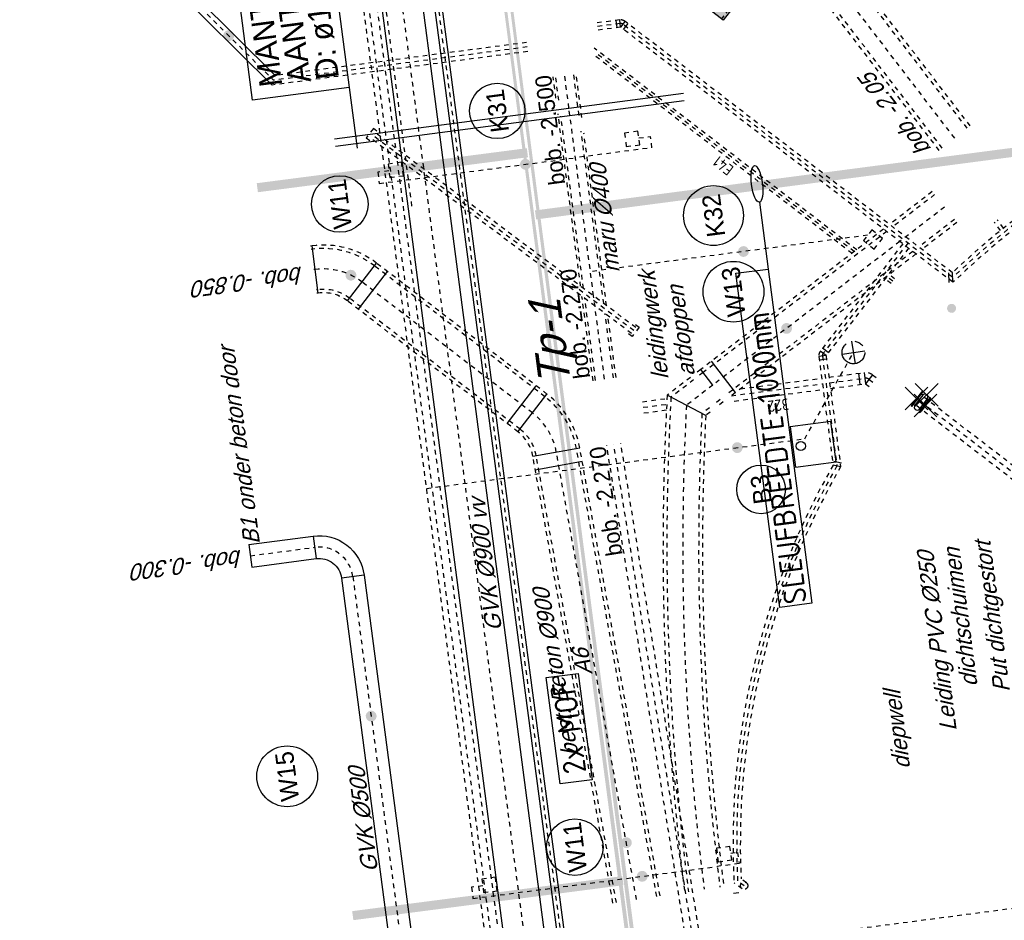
# Model space of a CAD drawing. Header units: metres. Extents: x 118052 to 118564, y 454784 to 455719.
# Tile 148 of 160: x 118492 to 118513, y 455313 to 455333. Entities that reach past the tile are written whole.
import ezdxf
from ezdxf.enums import TextEntityAlignment as Align

# ---------------------------------------------------------------- set-up
doc = ezdxf.new("R2010")
doc.units = ezdxf.units.M
doc.header["$LTSCALE"] = 0.5
doc.header["$PDMODE"] = 3
doc.header["$PDSIZE"] = 0.25
for name, pattern in [('DASHED', [19.05, 12.7, -6.35]), ('Tauw_HIDDEN2', [5.6, 4, -1.6]), ('Tauw_L_Center1', [13, 8, -1.67, 1.66, -1.67]), ('Tauw_L_Center2', [6.499, 4, -0.833, 0.833, -0.833]), ('Tauw_Stramien', [13, 8, -1.67, 1.66, -1.67])]:
    doc.linetypes.add(name, pattern=pattern)
for name, color, linetype in [('EL6312--', 6, 'Continuous'), ('EL_N_A_EB00----REVISIE~-_-----', 1, 'Continuous'), ('GRAAFWERKZAAMHEDEN', 6, 'Continuous'), ('KABELLOOP', 6, 'Continuous'), ('Koningsstal VIEUWPORT', 254, 'Continuous'), ('MOF', 6, 'Continuous'), ('ZU_B_-_AB00----ONDERDEEL__18_^200~-_-----', 1, 'Continuous'), ('ZU_B_-_AL999---LR_bet400-55_gw__18_^200~-_-----', 1, 'Continuous'), ('ZU_B_-_AL999---LW_bet700-85_gw__18_^200~N_-----', 1, 'Continuous'), ('ZU_B_-_AL999---LW_bet700-85_gw__20_^200~M_-----', 1, 'Continuous'), ('ZU_B_-_AL999---LW_bet900-75_pl__18_^200~-_-----', 1, 'Continuous'), ('ZU_B_-_AL999---LW_bet900-75_pl__18_^200~N_-----', 1, 'Continuous'), ('ZU_B_-_AL999---LW_bet900-75_pl__20_^200~M_-----', 1, 'Continuous'), ('ZU_B_-_EL999---LL_pvc160_zbr00~H_-----', 1, 'Tauw_L_Center2'), ('ZU_B_-_EL999---LL_pvc160_zbr00~W_-----', 8, 'Tauw_HIDDEN2'), ('ZU_B_-_EL999---LR_bet400-55_gw~H_-----', 1, 'Tauw_L_Center2'), ('ZU_B_-_EL999---LR_bet400-55_gw~W_-----', 8, 'Tauw_HIDDEN2'), ('ZU_B_-_EL999---LR_pvc200_vbr11~H_-----', 1, 'Tauw_L_Center2'), ('ZU_B_-_EL999---LR_pvc200_vbr11~W_-----', 8, 'Tauw_HIDDEN2'), ('ZU_B_-_EL999---LR_pvc250_sdr00~H_-----', 1, 'Tauw_L_Center2'), ('ZU_B_-_EL999---LR_pvc250_vbr11~H_-----', 1, 'Tauw_L_Center2'), ('ZU_B_-_EL999---LR_pvc250_vbr11~W_-----', 8, 'Tauw_HIDDEN2'), ('ZU_B_-_EL999---LR_pvc315_vbr11~H_-----', 1, 'Tauw_L_Center2'), ('ZU_B_-_EL999---LR_pvc315_vbr11~W_-----', 8, 'Tauw_HIDDEN2'), ('ZU_B_-_EL999---LS_pvc250_zbr00~H_-----', 1, 'Tauw_L_Center2'), ('ZU_B_-_EL999---LS_pvc250_zbr00~W_-----', 8, 'Tauw_HIDDEN2'), ('ZU_B_-_EL999---LW_bet700-85_gw~H_-----', 1, 'Tauw_L_Center1'), ('ZU_B_-_EL999---LW_bet700-85_gw~W_-----', 8, 'Tauw_HIDDEN2'), ('ZU_B_-_EL999---LW_bet900-75_pl~H_-----', 1, 'Tauw_L_Center1'), ('ZU_B_-_EL999---LW_bet900-75_pl~W_-----', 8, 'Tauw_HIDDEN2'), ('ZU_B_-_EL999---LW_pvc125_pbr00~H_-----', 1, 'Tauw_L_Center2'), ('ZU_B_-_EL999---LW_pvc125_pbr00~W_-----', 15, 'Tauw_HIDDEN2'), ('ZU_B_-_EL999---LW_pvc160_vbr11~H_-----', 1, 'Tauw_L_Center2'), ('ZU_B_-_EL999---LW_pvc160_vbr11~W_-----', 8, 'Tauw_HIDDEN2'), ('ZU_B_-_EL999---SYM_HYDRANT~-_001--', 1, 'Tauw_L_Center2'), ('ZU_B_-_ML999---LW_bet700-85_gw__20_^200~M_-----', 1, 'Continuous'), ('ZU_B_-_ML999---LW_bet900-75_pl__20_^200~M_-----', 1, 'Continuous'), ('ZU_B_-_TB00----tekst__35_^200~-_-----', 1, 'Continuous'), ('ZU_B_A_EL999---L__GY-AFSLUITER-250_pn10~W_-----', 9, 'Continuous'), ('ZU_B_L_AB00----ONDERDEEL__18_^200~-_-----', 1, 'Continuous'), ('ZU_N_-_AB00----diepwell__18_^200~-_-----', 7, 'Continuous'), ('ZU_N_-_AL999---LB_PE-90_sdr00__20_^200~M_-----', 7, 'Continuous'), ('ZU_N_-_AL999---LK_pvc125_sdr34__20_^200~M_-----', 7, 'Continuous'), ('ZU_N_-_AL999---LR_pvc250_vbr11__18_^200~-_-----', 7, 'Continuous'), ('ZU_N_-_AL999---LW_gvk500_sdr00__18_^200~-_-----', 7, 'Continuous'), ('ZU_N_-_AL999---LW_gvk500_sdr00__18_^200~N_-----', 7, 'Continuous'), ('ZU_N_-_AL999---LW_gvk500_vgr05__20_^200~M_-----', 7, 'Continuous'), ('ZU_N_-_AL999---LW_gvk900_vgr05__18_^200~-_-----', 7, 'Continuous'), ('ZU_N_-_EL999---LB_PE-110_sdr00~H_-----', 2, 'Tauw_L_Center2'), ('ZU_N_-_EL999---LB_PE-90_sdr00~H_-----', 2, 'Tauw_L_Center2'), ('ZU_N_-_EL999---LB_pvc160_zgr00~H_-----', 2, 'Tauw_L_Center2'), ('ZU_N_-_EL999---LB_pvc160_zgr00~W_-----', 8, 'Continuous'), ('ZU_N_-_EL999---LK_pvc125_sdr34~H_-----', 2, 'Tauw_L_Center2'), ('ZU_N_-_EL999---LL_pvc160_zbr00~H_-----', 2, 'Tauw_L_Center2'), ('ZU_N_-_EL999---LP_PE-75_sdr00~H_-----', 2, 'Tauw_L_Center2'), ('ZU_N_-_EL999---LR_PE-110_sdr00~H_-----', 2, 'Tauw_L_Center2'), ('ZU_N_-_EL999---LR_pvc200_vgr11~H_-----', 2, 'Tauw_L_Center2'), ('ZU_N_-_EL999---LR_pvc200_vgr11~W_-----', 8, 'Continuous'), ('ZU_N_-_EL999---LW_gvk500_vgr05~H_-----', 2, 'Tauw_L_Center2'), ('ZU_N_-_EL999---LW_gvk500_vgr05~W_-----', 2, 'Continuous'), ('ZU_N_-_EL999---LW_gvk900_vgr05~H_-----', 2, 'Tauw_L_Center1'), ('ZU_N_-_EL999---LW_gvk900_vgr05~W_-----', 2, 'Continuous'), ('ZU_N_-_EL999---SYM_STRAATKOLK~-_----c', 7, 'Tauw_L_Center2'), ('ZU_N_-_ML999---LB_PE-90_sdr00__20_^200~M_-----', 7, 'Continuous'), ('ZU_N_-_ML999---LK_pvc125_sdr34__20_^200~M_-----', 7, 'Continuous'), ('ZU_N_-_ML999---LR_pvc200_sdr34__20_^200~M_-----', 7, 'Continuous'), ('ZU_N_-_ML999---LW_gvk500_vgr05__20_^200~M_-----', 7, 'Continuous'), ('ZU_N_-_TB00----tekst__18_^200~-_-----', 7, 'Continuous'), ('ZU_N_A_EB00----diepwell~-_-----', 7, 'Continuous'), ('ZU_N_A_HV02----molgoot ov betonstraatsteen~v_-----', 253, 'Continuous'), ('ZU_N_D_EVRH----ONDERDEEL~-_-----', 7, 'Continuous'), ('ZU_N_L_AB00----diepwell__18_^200~-_-----', 7, 'Continuous'), ('ZU_N_N_MVRHX---ALG_Stramien~-_008--', 8, 'Tauw_Stramien')]:
    doc.layers.add(name, color=color, linetype=linetype)
doc.styles.add('BURO-018', font='Isocp.shx', dxfattribs={"height": 360})
doc.styles.add('BURO-025', font='Isocp.shx', dxfattribs={"height": 500})
doc.styles.add('TAUW-ISOCP', font='tcb_isocp.shx')
doc.styles.add('tcb_isocp', font='tcb_isocp.shx')
doc.styles.add('WB025', font='ISO.SHX', dxfattribs={"height": 2.5})

# ---------------------------------------------------------------- blocks, each defined once
blk = doc.blocks.new('meAF250T-Z')
for p, q in [((-250, 160), (-247, 162)), ((-250, 160), (-250, -160)), ((-247, 200), (-247, -200)), ((-247, 200), (-228, 200)), ((-228, -200), (-228, 200)), ((-222, 144), (-189, 137)), ((-189, 144), (-189, -137)), ((-28, 144), (-61, 137)), ((-61, 144), (-61, 137)), ((-61, 137), (-61, -137)), ((-3, 200), (-22, 200)), ((-22, -200), (-22, 200)), ((-3, 200), (-3, -200)), ((0, 160), (-3, 162)), ((0, 160), (0, -160)), ((-247, -162), (-250, -160)), ((-228, -200), (-247, -200)), ((-189, -137), (-222, -144)), ((-61, -137), (-28, -144)), ((-61, -137), (-61, -144)), ((-22, -200), (-3, -200)), ((-3, -162), (0, -160))]:
    blk.add_line(p, q)
blk.add_lwpolyline([(-140, 15), (-110, 15), (-110, -15), (-140, -15)], close=True)
for centre, radius, start, end in [((-220, 152), 8, 180, 257.3914), ((-125, 140), 64.4, 3.3551, 176.6449), ((-30, 152), 8, 282.6086, 0), ((-220, -152), 8, 102.6086, 180), ((-125, -140), 64.4, 177.2011, 356.6449), ((-30, -152), 8, 0, 77.3914)]:
    blk.add_arc(centre, radius, start, end)
for p in [(-250, 0), (-125, 204), (0, 0)]:
    blk.add_point(p)
blk = doc.blocks.new('zuhydrt1')
for p, q in [((0, -0.5), (0, 0.504)), ((-0.5, 0), (0.5, 0))]:
    blk.add_line(p, q)
at = {"color": 15}
blk.add_line((0, -0.5), (0, -0.5), dxfattribs=at)
blk.add_line((0, -0.5), (0, -0.5), dxfattribs=at)
blk.add_circle((0, 0), 0.5)
blk = doc.blocks.new('E00525')
at = {"linetype": 'ByBlock'}
h = blk.add_hatch(dxfattribs=at)
h.set_pattern_fill('ANGLE', color=0, scale=0.184386, style=0)
h.set_pattern_definition([(360, (-37.6733, -34.0193), (6e-17, 1.287937), [0.93668, -0.351256]), (90, (-37.6733, -34.0193), (-1.287937, 1e-16), [0.93668, -0.351256])])
edge = h.paths.add_edge_path()
edge.add_line((-2.52, 2.86), (2.52, 2.86))
edge.add_line((2.52, 2.86), (2.52, 1))
edge.add_line((2.52, 1), (-2.52, 1))
edge.add_line((-2.52, 1), (-2.52, 2.86))
h = blk.add_hatch(color=0, dxfattribs=at)
edge = h.paths.add_edge_path()
edge.add_line((-2.52, 2.86), (2.52, 2.86))
edge.add_line((2.52, 2.86), (2.52, 1))
edge.add_line((2.52, 1), (-2.52, 1))
edge.add_line((-2.52, 1), (-2.52, 2.86))
at = {"color": 0, "linetype": 'ByBlock'}
for p, q in [((-1.77, 14.39), (1.77, 10.85)), ((1.77, 14.39), (-1.77, 10.85)), ((0, 10.1), (0, 2.86))]:
    blk.add_line(p, q, dxfattribs=at)
blk.add_lwpolyline([(-2.52, 2.86), (2.52, 2.86), (2.52, 1), (-2.52, 1)], close=True, dxfattribs=at)
blk.add_circle((0, 12.62), 2.5, dxfattribs=at)
at = {"color": 0, "linetype": 'ByBlock', "style": 'BURO-018'}
for tag, p in [('E_GKAST', (0, 20.62)), ('E_GROEP', (0, 17.62)), ('E_SGROEP', (4.5, 17.62)), ('E_ARMCODE', (0, 12.62)), ('E_SLET', (4.5, 11.62))]:
    blk.add_attdef(tag, text='', height=1.8, dxfattribs=at).set_placement(p, align=Align.MIDDLE)
blk = doc.blocks.new('A$C051E189E')
at = {"layer": 'EL6312--'}
ref = blk.add_blockref('E00525', (119075, -61095), dxfattribs=dict(at, xscale=200, yscale=200, zscale=200, rotation=314.9066123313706))
ref.add_attrib('E_SGROEP', 'Q6-2', dxfattribs={"layer": '0', "color": 1, "linetype": 'ByBlock', "height": 360, "rotation": 0, "style": 'BURO-018'}).set_placement((122068, -59881), align=Align.MIDDLE)
ref.add_attrib('E_GKAST', 'L100', dxfattribs={"layer": '0', "color": 1, "linetype": 'ByBlock', "height": 360, "rotation": 0, "style": 'BURO-018'}).set_placement((121982, -58888), align=Align.MIDDLE)
ref.add_attrib('E_GROEP', '145-F6', dxfattribs={"layer": '0', "color": 1, "linetype": 'ByBlock', "height": 360, "rotation": 0, "style": 'BURO-018'}).set_placement((122118, -59369), align=Align.MIDDLE)
ref.add_attrib('E_SLET', 'A', dxfattribs={"layer": '0', "color": 1, "linetype": 'ByBlock', "height": 360, "rotation": 0, "style": 'BURO-018'}).set_placement((121080, -58547), align=Align.MIDDLE)
blk = doc.blocks.new('A$C6DFC50BF')
at = {"layer": 'GRAAFWERKZAAMHEDEN'}
for p, q in [((117224, -51770), (117224, -59520)), ((117384, -51770), (117384, -59520)), ((118466, -52240), (117115, -52240)), ((114785, -60867), (113301, -60867))]:
    blk.add_line(p, q, dxfattribs=at)
for points in [[(118466, -50095), (123373, -50095), (123373, -52240), (118466, -52240)], [(105878, -60153), (113301, -60153), (113301, -60867), (105878, -60867)]]:
    blk.add_lwpolyline(points, close=True, dxfattribs=at)
blk.add_ellipse((115191, -60867), major_axis=(406, 0), ratio=0.292589, dxfattribs=at)
at = {"layer": 'KABELLOOP', "linetype": 'DASHED', "const_width": 200}
for points in [[(100370, -49946), (100361, -55944)], [(116539, -49946), (116530, -55944)], [(128360, -91087), (128360, -89192), (115148, -89192), (115148, -55944)]]:
    blk.add_lwpolyline(points, dxfattribs=at)
blk.add_lwpolyline([(186089, -55944), (-17582, -55944)], close=True, dxfattribs=at)
at = {"layer": 'MOF'}
blk.add_lwpolyline([(102654, -54849), (105014, -54849), (105014, -55562), (102654, -55562)], close=True, dxfattribs=at)
at = {"layer": 'GRAAFWERKZAAMHEDEN', "color": 2}
for s, p in [('MANTELBUIZEN', (118705, -50787)), ('AANTAL: 2', (118705, -51420)), ('D: ø160', (118705, -52045))]:
    blk.add_text(s, height=500, rotation=359.9837, dxfattribs=at).set_placement(p)
at = {"layer": 'GRAAFWERKZAAMHEDEN', "color": 2, "style": 'BURO-025'}
blk.add_text('SLEUFBREEDTE=1000mm', height=500, rotation=359.9837, dxfattribs=at).set_placement((105912, -60763))
at = {"layer": 'MOF', "color": 2, "style": 'BURO-025'}
blk.add_text('2x MOF', height=500, rotation=359.9837, dxfattribs=at).set_placement((102837, -55458))
blk = doc.blocks.new('Leidingen')
at = {"layer": 'ZU_B_-_EL999---LL_pvc160_zbr00~H_-----'}
blk.add_lwpolyline([(-149887, 2093.5), (-144856.9, 7255.5, -0.2022535)], format="xyb", dxfattribs=at)
at = {"layer": 'ZU_B_-_EL999---LL_pvc160_zbr00~W_-----'}
for points in [[(-149944.3, 2149.3), (-144914.2, 7311.3, -0.2022535)], [(-149829.7, 2037.7), (-144799.6, 7199.7, -0.2022535)]]:
    blk.add_lwpolyline(points, format="xyb", dxfattribs=at)
at = {"layer": 'ZU_B_-_EL999---LR_bet400-55_gw~H_-----'}
for points in [[(-150865.8, 2870.7), (-149017.8, 2870.9)], [(-149014.3, 2870.9), (-144839.9, 2871.3)], [(-144839.9, 2871.3), (-144115.8, 2871.3)]]:
    blk.add_lwpolyline(points, dxfattribs=at)
at = {"layer": 'ZU_B_-_EL999---LR_bet400-55_gw~W_-----'}
for points in [[(-150865.8, 3125.7), (-148992.7, 3125.9)], [(-150865.8, 3070.7), (-149046.3, 3070.9)], [(-148822.9, 3070.9), (-144994.1, 3071.2)], [(-148769.3, 3125.9), (-144940.5, 3126.2)], [(-144645, 3071.3), (-144115.8, 3071.3)], [(-144591.4, 3126.3), (-144115.8, 3126.3)], [(-150865.8, 2670.7), (-149436.1, 2670.8)], [(-150865.7, 2615.7), (-149489.7, 2615.8)], [(-149266.3, 2615.8), (-145437.5, 2616.2)], [(-149212.7, 2670.8), (-145383.9, 2671.2)], [(-145088.4, 2616.2), (-144115.7, 2616.3)], [(-145034.8, 2671.2), (-144115.8, 2671.3)]]:
    blk.add_lwpolyline(points, dxfattribs=at)
at = {"layer": 'ZU_B_-_EL999---LR_pvc200_vbr11~H_-----'}
blk.add_lwpolyline([(-143390.8, 3608.1), (-143390.9, 9240.5)], dxfattribs=at)
at = {"layer": 'ZU_B_-_EL999---LR_pvc200_vbr11~W_-----'}
for p, q in [((-143490.8, 3608.1), (-143490.9, 9289.5)), ((-143290.8, 3608.2), (-143290.9, 9191.5))]:
    blk.add_line(p, q, dxfattribs=at)
at = {"layer": 'ZU_B_-_EL999---LR_pvc250_vbr11~H_-----'}
for points in [[(-151590.7, 2107.4), (-151590.6, 1584.7)], [(-151590.5, 146.8), (-151590.3, -1874.4)]]:
    blk.add_lwpolyline(points, dxfattribs=at)
blk.add_lwpolyline([(-151590.3, -2034.4), (-151590.2, -2815.8, -0.1989124), (-151627.4, -2905.6), (-151698.3, -2976.5)], format="xyb", dxfattribs=at)
at = {"layer": 'ZU_B_-_EL999---LR_pvc250_vbr11~W_-----', "linetype": 'Continuous'}
for p, q in [((-151539, -2994), (-151715.8, -2817.2)), ((-151465.2, -2690.8), (-151715.2, -2690.8)), ((-151465.2, -2815.8), (-151715.2, -2815.8))]:
    blk.add_line(p, q, dxfattribs=at)
at = {"layer": 'ZU_B_-_EL999---LR_pvc250_vbr11~W_-----'}
for points in [[(-151715.7, 2107.4), (-151715.7, 1607.6)], [(-151465.7, 2107.4), (-151465.6, 1561.5)], [(-151715.5, 102.4), (-151715.3, -1874.4)], [(-151465.5, -69.2), (-151465.3, -1874.4)]]:
    blk.add_lwpolyline(points, dxfattribs=at)
for points in [[(-151715.3, -2034.4), (-151715.2, -2815.8, -0.1989124), (-151715.8, -2817.2), (-151786.7, -2888.1)], [(-151465.3, -2034.4), (-151465.2, -2815.8, -0.1989124), (-151539, -2994), (-151609.9, -3064.9)]]:
    blk.add_lwpolyline(points, format="xyb", dxfattribs=at)
at = {"layer": 'ZU_B_-_EL999---LR_pvc315_vbr11~H_-----'}
blk.add_lwpolyline([(-184985.7, 1922.1), (-152315.8, 2855.2)], dxfattribs=at)
at = {"layer": 'ZU_B_-_EL999---LR_pvc315_vbr11~W_-----'}
for points in [[(-184990.2, 2079.5), (-152320.3, 3012.6)], [(-184981.2, 1764.7), (-152311.3, 2697.7)]]:
    blk.add_lwpolyline(points, dxfattribs=at)
at = {"layer": 'ZU_B_-_EL999---LS_pvc250_zbr00~H_-----'}
blk.add_lwpolyline([(-162249.7, -13954.2), (-152183.4, -3885.9)], dxfattribs=at)
at = {"layer": 'ZU_B_-_EL999---LS_pvc250_zbr00~W_-----'}
for points in [[(-162338.6, -13866.3), (-152271.8, -3797.6)], [(-162166.9, -14048.1), (-152095, -3974.3)]]:
    blk.add_lwpolyline(points, dxfattribs=at)
at = {"layer": 'ZU_B_-_EL999---LW_bet700-85_gw~H_-----'}
for points in [[(-146605.8, -5465.2), (-137659.5, -298.9, 0), (-137659.5, -298.9), (-123791.2, 7709.7, 0.2679492), (-123191.3, 8749), (-123191.4, 9546.9)], [(-148704.4, -3970.5), (-151305.6, 523, -0.0000004), (-151305.6, 523), (-151673, 1157.6, 0.0442975), (-162290.4, 2155.5)]]:
    blk.add_lwpolyline(points, format="xyb", dxfattribs=at)
blk.add_lwpolyline([(-148081.1, -5047.4), (-148704.4, -3970.5)], dxfattribs=at)
at = {"layer": 'ZU_B_-_EL999---LW_bet700-85_gw~W_-----', "linetype": 'Continuous'}
for p, q in [((-151948.8, 765.7), (-151396.7, 1548.6)), ((-151305.7, 523), (-150929.2, 740.9)), ((-151305.7, 523), (-150929.2, 740.9)), ((-151531.8, 45.4), (-150778.9, 481.3)), ((-151531.8, 45.4), (-150778.9, 481.3))]:
    blk.add_line(p, q, dxfattribs=at)
at = {"layer": 'ZU_B_-_EL999---LW_bet700-85_gw~W_-----'}
for points in [[(-146830.6, -5092.7), (-137877, 77.8), (-137877, 77.8), (-124008.8, 8086.4, 0.1387426), (-123718.4, 8385)], [(-146786.7, -5165.5), (-137834.5, 4.2), (-137834.5, 4.2), (-123966.3, 8012.8, 0.1523591), (-123623.1, 8385)], [(-146425, -5764.9), (-137484.5, -602), (-137484.5, -602), (-123616.2, 7406.6, 0.2053687), (-122884.6, 8385.1)], [(-146381, -5837.7), (-137442, -675.6), (-137442, -675.6), (-123573.7, 7333, 0.2086375), (-122797.3, 8385.1)], [(-151073.6, 990.4), (-151396.7, 1548.6, 0.0451699), (-162298.9, 2590.6, 0.0464467)], [(-151135.2, 927.2), (-151450.8, 1472.3, 0.0450002), (-162297.3, 2505.5, 0.0462856)], [(-151789.2, 659.7), (-151894.9, 842.4, 0.0436071), (-162288.1, 1805.5, 0.0449452)], [(-151887.4, 659.7), (-151948.8, 765.7, 0.0434439), (-162288.9, 1720.5, 0.0447807)], [(-148448.3, -3714.3), (-151002.7, 698.3), (-151002.7, 698.3), (-151051.9, 783.3, 0.0462856)], [(-148386.1, -3652.1), (-150929.2, 740.9), (-150929.2, 740.9), (-150990.3, 846.6, 0.0464467)], [(-151704.2, 343.2), (-151794.8, 499.7, 0.0447807)], [(-151642.6, 406.5), (-151696.6, 499.7, 0.0449452)]]:
    blk.add_lwpolyline(points, format="xyb", dxfattribs=at)
for points in [[(-148960.6, -4226.7), (-151559.3, 262.6)], [(-149022.8, -4288.9), (-151621, 199.4)], [(-147781.4, -4866.5), (-148365.4, -3857.7)], [(-147708.6, -4822.6), (-148303.2, -3795.4)], [(-148453.6, -5272.1), (-148939.8, -4432.2)], [(-148380.8, -5228.2), (-148877.6, -4370)], [(-148753.9, -6203.4), (-148555.6, -6088.9)], [(-148709.7, -6276), (-148513.1, -6162.5)]]:
    blk.add_lwpolyline(points, dxfattribs=at)
at = {"layer": 'ZU_B_-_EL999---LW_bet900-75_pl~H_-----'}
blk.add_lwpolyline([(-162319.8, 3661.2), (-152320.4, 4131.9, 0.1867404), (-151396.2, 4540.5), (-148051.3, 7886, 0.1989124), (-147641.3, 8876), (-147641.3, 8907.7)], format="xyb", dxfattribs=at)
at = {"layer": 'ZU_B_-_EL999---LW_bet900-75_pl~W_-----', "linetype": 'Continuous'}
for p, q in [((-148166.3, 8875.9), (-147116.3, 8876)), ((-148422.6, 8257.2), (-147680, 7514.8)), ((-148634.7, 8045), (-147892.1, 7302.6)), ((-151555.3, 5123.8), (-150812.8, 4381.4)), ((-151767.4, 4911.7), (-151024.9, 4169.3)), ((-152644.7, 4642.2), (-152595.4, 3593.3)), ((-152345.1, 4656.3), (-152295.7, 3607.5))]:
    blk.add_line(p, q, dxfattribs=at)
at = {"layer": 'ZU_B_-_EL999---LW_bet900-75_pl~W_-----'}
for points in [[(-162330.1, 4186.3), (-152345.1, 4656.3, 0.1867404), (-151767.4, 4911.7), (-148422.6, 8257.2, 0.1989124), (-148166.3, 8875.9), (-148166.3, 8907.7)], [(-162328.6, 4111.3), (-152341.6, 4581.4, 0.1867404), (-151714.4, 4858.6), (-148369.5, 8204.2, 0.1989124), (-148091.3, 8875.9), (-148091.3, 8907.7)], [(-162311, 3211.1), (-152299.2, 3682.4, 0.1867404), (-151078, 4222.3), (-147733.1, 7567.8, 0.1989124), (-147191.3, 8876), (-147191.3, 8907.8)], [(-162309.6, 3136.1), (-152295.7, 3607.5, 0.1867404), (-151024.9, 4169.3), (-147680, 7514.8, 0.1989124), (-147116.3, 8876), (-147116.3, 8907.8)]]:
    blk.add_lwpolyline(points, format="xyb", dxfattribs=at)
at = {"layer": 'ZU_B_-_EL999---LW_pvc125_pbr00~H_-----'}
for points in [[(-148797.3, -2951.8), (-143696.8, 2146.4)], [(-149552.4, -3706.7), (-149432.2, -3586.5)]]:
    blk.add_lwpolyline(points, dxfattribs=at)
at = {"layer": 'ZU_B_-_EL999---LW_pvc125_pbr00~W_-----'}
for points in [[(-148829.7, -2895.9), (-143785.2, 2146.4)], [(-148764.9, -3007.8), (-143608.4, 2146.4)], [(-149596.6, -3662.5), (-149476.4, -3542.3)], [(-149508.3, -3750.9), (-149388.1, -3630.7)]]:
    blk.add_lwpolyline(points, dxfattribs=at)
at = {"layer": 'ZU_B_-_EL999---LW_pvc160_vbr11~H_-----'}
for points in [[(-173601.5, -29254.8, 0.1436279), (-164439.4, -32470.3, 0.1583844), (-154141.9, -29709.5, 0.1583845), (-147433.9, -21423.3, 0.1583844), (-146877.5, -10776.7, 0.0933316), (-149643.3, -5022.7), (-143169.1, 1452.7, 0.1989124), (-143145.1, 1510.7), (-143145.2, 2108.2)], [(-148763.1, -4142.4), (-150927.6, -1978.3, 0.1989124), (-150985.5, -1954.3), (-153425.4, -1954.6, 0.1435819), (-162202.8, 1402.7)]]:
    blk.add_lwpolyline(points, format="xyb", dxfattribs=at)
blk.add_lwpolyline([(-162325.7, 1271.5), (-162202.8, 1402.7)], dxfattribs=at)
at = {"layer": 'ZU_B_-_EL999---LW_pvc160_vbr11~W_-----', "linetype": 'Continuous'}
for p, q in [((-143225.1, 1590.7), (-143065.1, 1590.7)), ((-143282.3, 1452.7), (-143169.1, 1339.6)), ((-143225.7, 1509.3), (-143112.6, 1396.1)), ((-143225.1, 1510.7), (-143065.1, 1510.7)), ((-153452.4, -2034.6), (-153398.4, -1874.5)), ((-153376.6, -2060.1), (-153322.6, -1900.1)), ((-151065.5, -2034.3), (-151065.6, -1874.3)), ((-150985.5, -2034.3), (-150985.6, -1874.3)), ((-150984.1, -2034.9), (-150871, -1921.8)), ((-150927.6, -2091.5), (-150814.4, -1978.3)), ((-149742.5, -4935.1), (-149532.2, -4951)), ((-149748.6, -5014.8), (-149538.2, -5030.7))]:
    blk.add_line(p, q, dxfattribs=at)
at = {"layer": 'ZU_B_-_EL999---LW_pvc160_vbr11~W_-----'}
for points in [[(-173648.2, -29319.8, 0.1436279), (-164443.5, -32550.2, 0.1583844), (-154098.4, -29776.6, 0.1583845), (-147359.2, -21451.9, 0.1583844), (-146800.2, -10756, 0.0923313), (-149538.2, -5030.7), (-143112.6, 1396.1, 0.1989124), (-143065.1, 1510.7), (-143065.2, 2108.2)], [(-173554.9, -29189.8, 0.1436279), (-164435.2, -32390.4, 0.1583844), (-154185.5, -29642.4, 0.1583845), (-147508.6, -21394.6, 0.1583844), (-146954.7, -10797.5, 0.0943408), (-149748.6, -5014.8), (-143225.7, 1509.3, 0.1989124), (-143225.1, 1510.7), (-143225.2, 2108.2)], [(-148763.1, -4029.2), (-150871, -1921.8, 0.1989124), (-150985.6, -1874.3), (-153398.4, -1874.5, 0.1437576), (-162234.8, 1485.5, 0.1431712)], [(-148876.3, -4142.4), (-150984.1, -2034.9, 0.1989124), (-150985.5, -2034.3), (-153452.4, -2034.6, 0.1434048), (-162170.8, 1319.8, 0.1439958)]]:
    blk.add_lwpolyline(points, format="xyb", dxfattribs=at)
for points in [[(-162388.3, 1321.8), (-162234.8, 1485.5)], [(-162271.6, 1212.3), (-162170.8, 1319.8)]]:
    blk.add_lwpolyline(points, dxfattribs=at)
blk.add_circle((-162325.7, 1271.5), 80.2, dxfattribs=at)
at = {"layer": 'ZU_B_-_ML999---LW_bet700-85_gw__20_^200~M_-----', "flags": 128}
blk.add_lwpolyline([(-150279.8, -1249.1, 0, 0, 0), (-150360.3, -1338.1, 0, 91.8, 0), (-150354.2, -1331.3, 91.8, 169.7, 0), (-150336.7, -1312.1, 169.7, 221.7, 0), (-150310.6, -1283.2, 221.7, 240, 0), (-150279.8, -1249.1, 240, 221.7, 0), (-150249, -1215.1, 221.7, 169.7, 0), (-150222.8, -1186.2, 169.7, 91.8, 0), (-150205.4, -1166.9, 91.8, 0, 0), (-150199.3, -1160.2, 0, 0, 0), (-150279.8, -1249.1, 0, 0, 0), (-149775.2, -691.5, 0, 0, 0)], format="xyseb", dxfattribs=at)
at = {"layer": 'ZU_B_-_ML999---LW_bet700-85_gw__20_^200~M_-----'}
blk.add_circle((-149325.9, -195), 669.6, dxfattribs=at)
at = {"layer": 'ZU_B_-_ML999---LW_bet900-75_pl__20_^200~M_-----', "flags": 128}
for points in [[(-147868.7, 8111, 0, 0, 0), (-147988.7, 8107.9, 0, 91.8, 0), (-147979.6, 8108.2, 91.8, 169.7, 0), (-147953.6, 8108.8, 169.7, 221.7, 0), (-147914.6, 8109.8, 221.7, 240, 0), (-147868.7, 8111, 240, 221.7, 0), (-147822.8, 8112.1, 221.7, 169.7, 0), (-147783.9, 8113.1, 169.7, 91.8, 0), (-147757.9, 8113.8, 91.8, 0, 0), (-147748.8, 8114, 0, 0, 0), (-147868.7, 8111, 0, 0, 0), (-146905.3, 8135.4, 0, 0, 0)], [(-161050, 3721, 0, 0, 0), (-161055.5, 3601.1, 0, 91.8, 0), (-161055, 3610.2, 91.8, 169.7, 0), (-161053.9, 3636.2, 169.7, 221.7, 0), (-161052.1, 3675.1, 221.7, 240, 0), (-161050, 3721, 240, 221.7, 0), (-161048, 3766.8, 221.7, 169.7, 0), (-161046.2, 3805.7, 169.7, 91.8, 0), (-161045, 3831.7, 91.8, 0, 0), (-161044.6, 3840.8, 0, 0, 0), (-161050, 3721, 0, 0, 0), (-161026.8, 4235.9, 0, 0, 0)]]:
    blk.add_lwpolyline(points, format="xyseb", dxfattribs=at)
at = {"layer": 'ZU_B_-_ML999---LW_bet900-75_pl__20_^200~M_-----'}
for centre in [(-146283, 8151.1), (-160998.8, 4857.7)]:
    blk.add_circle(centre, 622.5, dxfattribs=at)
at = {"layer": 'ZU_B_L_AB00----ONDERDEEL__18_^200~-_-----', "flags": 128}
blk.add_lwpolyline([(-150312.7, -4910.5, 0, 0, 0), (-150212.7, -4910.5, 0, 76.5, 0), (-150220.3, -4910.5, 76.5, 141.4, 0), (-150242, -4910.5, 141.4, 184.8, 0), (-150274.4, -4910.5, 184.8, 200, 0), (-150312.7, -4910.5, 200, 184.8, 0), (-150350.9, -4910.5, 184.8, 141.4, 0), (-150383.4, -4910.5, 141.4, 76.5, 0), (-150405.1, -4910.5, 76.5, 0, 0), (-150412.7, -4910.5, 0, 0, 0), (-150312.7, -4910.5, 0, 0, 0), (-155144.1, -4910.5, 0, 0, 0)], format="xyseb", dxfattribs=at)
at = {"layer": 'ZU_N_-_EL999---LB_PE-110_sdr00~H_-----'}
blk.add_lwpolyline([(-189750.6, 554.2), (-189750.6, 7068.1), (-129822, 7068.1), (-129822, 7212.6)], dxfattribs=at)
at = {"layer": 'ZU_N_-_EL999---LB_PE-90_sdr00~H_-----'}
blk.add_lwpolyline([(-152741, 7068.1), (-152741, -1330.6)], dxfattribs=at)
at = {"layer": 'ZU_N_-_EL999---LB_PE-90_sdr00~H_-----', "flags": 128}
blk.add_lwpolyline([(-152741, -1330.6), (-150996.2, -2640.5)], dxfattribs=at)
at = {"layer": 'ZU_N_-_EL999---LB_pvc160_zgr00~H_-----'}
blk.add_lwpolyline([(-188326.3, 428), (-188330.9, 4822.3, -0.4142136), (-187771.5, 5382.9), (-138780.5, 5434.3, 0.4139341), (-138221.1, 5994.4), (-138227, 68533.4, 0.1989124), (-138391.1, 68929.4), (-148707.2, 79243.6, 0.1983621), (-149102, 79407.5), (-169703.5, 79449.2, 0.123322), (-169967.6, 79383.6), (-194911.9, 66117.4)], format="xyb", dxfattribs=at)
at = {"layer": 'ZU_N_-_EL999---LB_pvc160_zgr00~W_-----'}
for points in [[(-188246.3, 428), (-188250.9, 4822.4, -0.4142136), (-187771.4, 5302.9), (-138780.4, 5354.3, 0.4139341), (-138141.1, 5994.4), (-138147, 68533.4, 0.1989124), (-138334.5, 68985.9), (-148650.6, 79300.1, 0.1983621), (-149101.9, 79487.5), (-169703.3, 79529.2, 0.123322), (-170005.1, 79454.3), (-194949.5, 66188.1)], [(-188406.3, 427.9), (-188410.9, 4822.2, -0.4142136), (-187771.6, 5462.9), (-138780.6, 5514.3, 0.4139341), (-138301.1, 5994.3), (-138307, 68533.4, 0.1989124), (-138447.6, 68872.8), (-148763.8, 79187, 0.1983621), (-149102.2, 79327.5), (-169703.6, 79369.2, 0.123322), (-169930, 79313), (-194874.3, 66046.8)]]:
    blk.add_lwpolyline(points, format="xyb", dxfattribs=at)
at = {"layer": 'ZU_N_-_EL999---LK_pvc125_sdr34~H_-----'}
for p, q in [((-161829.3, 1320.5), (-161829.3, 1799)), ((-161579.3, 1320.5), (-161829.3, 1320.5)), ((-161579.3, 1470.5), (-161579.3, 1320.5))]:
    blk.add_line(p, q, dxfattribs=at)
for points in [[(-161579.3, 6980.2), (-161579.3, 7230.2), (-161829.3, 7230.2), (-161829.3, 1799)], [(-145697.6, 6980.2), (-145697.6, 7230.2), (-145947.6, 7230.2), (-145947.6, 2871.2)], [(-148476.2, -3287.1), (-148476.2, 2871.2)], [(-148476.2, -3287.1), (-148476.2, 2871.2)], [(-148476.2, -3287.1), (-148476.2, 2871.2)]]:
    blk.add_lwpolyline(points, dxfattribs=at)
at = {"layer": 'ZU_N_-_EL999---LK_pvc125_sdr34~H_-----', "flags": 128}
blk.add_lwpolyline([(-145697.6, 1430.2), (-145697.6, 1180.2), (-145947.6, 1180.2), (-145947.6, 2871.2)], dxfattribs=at)
at = {"layer": 'ZU_N_-_EL999---LL_pvc160_zbr00~H_-----'}
for p, q in [((-144915.1, 7382.1), (-144984.9, 7310.4)), ((-144728.9, 7200.6), (-144915.1, 7382.1)), ((-144798.7, 7129), (-144728.9, 7200.6)), ((-150015, 2148.4), (-149945.2, 2220)), ((-149828.8, 1967), (-150015, 2148.4)), ((-149759, 2038.6), (-149828.8, 1967))]:
    blk.add_line(p, q, dxfattribs=at)
at = {"layer": 'ZU_N_-_EL999---LP_PE-75_sdr00~H_-----', "flags": 128}
blk.add_lwpolyline([(-118553.2, 6962), (-242100.9, 6918.1), (-260870, 6918.1), (-260870, -569.1), (-260870, -22082.4), (-262858.1, -22082.4)], dxfattribs=at)
at = {"layer": 'ZU_N_-_EL999---LR_PE-110_sdr00~H_-----'}
blk.add_lwpolyline([(-243248.2, 6768.1), (-93379.2, 6768.1, -0.1316525), (-90879.2, 6098.3), (-85840.8, 3189.4)], format="xyb", dxfattribs=at)
at = {"layer": 'ZU_N_-_EL999---LR_pvc200_vgr11~H_-----'}
blk.add_lwpolyline([(-137638.1, 13695.6), (-143390.9, 9240.5)], dxfattribs=at)
at = {"layer": 'ZU_N_-_EL999---LR_pvc200_vgr11~W_-----'}
for points in [[(-137717.2, 13760.9), (-143490.9, 9289.5)], [(-137523.1, 13658.2), (-143290.9, 9191.5)]]:
    blk.add_lwpolyline(points, dxfattribs=at)
at = {"layer": 'ZU_N_-_EL999---LW_gvk500_vgr05~H_-----'}
blk.add_lwpolyline([(-153708, 11108.9), (-153707.3, 9682.9, -0.4142136), (-154456.9, 8932.4), (-209397.5, 8902.7)], format="xyb", dxfattribs=at)
at = {"layer": 'ZU_N_-_EL999---LW_gvk500_vgr05~W_-----'}
blk.add_line((-153458, 11108.9), (-153958, 11108.9), dxfattribs=at)
at = {"layer": 'ZU_N_-_EL999---LW_gvk500_vgr05~W_-----', "linetype": 'Continuous'}
for p, q in [((-153457.3, 9683), (-153957.3, 9682.7)), ((-154456.7, 8682.4), (-154457, 9182.4))]:
    blk.add_line(p, q, dxfattribs=at)
at = {"layer": 'ZU_N_-_EL999---LW_gvk500_vgr05~W_-----'}
for points in [[(-153958, 11108.9), (-153957.3, 9682.7, -0.4142136), (-154457, 9182.4), (-209397.7, 9152.7)], [(-153458, 11108.9), (-153457.3, 9683, -0.4142136), (-154456.7, 8682.4), (-209397.4, 8652.7)]]:
    blk.add_lwpolyline(points, format="xyb", dxfattribs=at)
at = {"layer": 'ZU_N_-_EL999---LW_gvk900_vgr05~H_-----'}
blk.add_lwpolyline([(-241353.5, 8700.8), (-241353.5, 7410.2, 0.4142136), (-240156.5, 6213.2), (-134155.4, 6213.2, 0.4142136), (-132958.4, 7410.2), (-132958.4, 9548.4)], format="xyb", dxfattribs=at)
at = {"layer": 'ZU_N_-_EL999---LW_gvk900_vgr05~W_-----'}
for points in [[(-241803.5, 8700.8), (-241803.5, 7410.2, 0.4142136), (-240156.5, 5763.2), (-134155.4, 5763.2, 0.4142136), (-132508.4, 7410.2), (-132508.4, 9548.4)], [(-240903.5, 8700.8), (-240903.5, 7410.2, 0.4142136), (-240156.5, 6663.2), (-134155.4, 6663.2, 0.4142136), (-133408.4, 7410.2), (-133408.4, 9548.4)]]:
    blk.add_lwpolyline(points, format="xyb", dxfattribs=at)
at = {"layer": 'ZU_N_-_EL999---SYM_STRAATKOLK~-_----c', "lineweight": -3}
for points in [[(-161729.3, 6680.2), (-161429.3, 6680.2), (-161429.3, 6980.2), (-161729.3, 6980.2)], [(-145847.6, 6680.2), (-145547.6, 6680.2), (-145547.6, 6980.2), (-145847.6, 6980.2)], [(-161729.3, 1470.5), (-161429.3, 1470.5), (-161429.3, 1770.5), (-161729.3, 1770.5)], [(-145848.7, 1430.2), (-145548.7, 1430.2), (-145548.7, 1730.2), (-145848.7, 1730.2)], [(-148796, -3388.2), (-148587.2, -3603.6), (-148371.8, -3394.9), (-148580.5, -3179.4)]]:
    blk.add_lwpolyline(points, close=True, dxfattribs=at)
at = {"layer": 'ZU_N_-_ML999---LB_PE-90_sdr00__20_^200~M_-----', "flags": 128}
blk.add_lwpolyline([(-152741, 168.1, 0, 0, 0), (-152629.9, 213.5, 0, 91.8, 0), (-152638.4, 210, 91.8, 169.7, 0), (-152662.4, 200.2, 169.7, 221.7, 0), (-152698.5, 185.5, 221.7, 240, 0), (-152741, 168.1, 240, 221.7, 0), (-152783.5, 150.7, 221.7, 169.7, 0), (-152819.5, 135.9, 169.7, 91.8, 0), (-152843.6, 126.1, 91.8, 0, 0), (-152852.1, 122.6, 0, 0, 0), (-152741, 168.1, 0, 0, 0), (-153223.6, -29.3, 0, 0, 0)], format="xyseb", dxfattribs=at)
at = {"layer": 'ZU_N_-_ML999---LB_PE-90_sdr00__20_^200~M_-----'}
blk.add_circle((-153719.9, -232.3), 536.2, dxfattribs=at)
at = {"layer": 'ZU_N_-_ML999---LK_pvc125_sdr34__20_^200~M_-----', "flags": 128}
for points in [[(-145947.6, 3982.3, 0, 0, 0), (-146060.1, 3940.6, 0, 91.8, 0), (-146051.6, 3943.8, 91.8, 169.7, 0), (-146027.2, 3952.8, 169.7, 221.7, 0), (-145990.7, 3966.3, 221.7, 240, 0), (-145947.6, 3982.3, 240, 221.7, 0), (-145904.5, 3998.2, 221.7, 169.7, 0), (-145868, 4011.7, 169.7, 91.8, 0), (-145843.6, 4020.8, 91.8, 0, 0), (-145835.1, 4023.9, 0, 0, 0), (-145947.6, 3982.3, 0, 0, 0), (-145272.3, 4232.2, 0, 0, 0)], [(-161829.3, 3470.7, 0, 0, 0), (-161709.5, 3464.2, 0, 91.8, 0), (-161718.6, 3464.7, 91.8, 169.7, 0), (-161744.6, 3466.1, 169.7, 221.7, 0), (-161783.5, 3468.2, 221.7, 240, 0), (-161829.3, 3470.7, 240, 221.7, 0), (-161875.2, 3473.2, 221.7, 169.7, 0), (-161914, 3475.4, 169.7, 91.8, 0), (-161940, 3476.8, 91.8, 0, 0), (-161949.1, 3477.3, 0, 0, 0), (-161829.3, 3470.7, 0, 0, 0), (-163196.3, 3545.4, 0, 0, 0)], [(-148476.2, -529.3, 0, 0, 0), (-148577.5, -593.5, 0, 91.8, 0), (-148569.8, -588.7, 91.8, 169.7, 0), (-148547.8, -574.7, 169.7, 221.7, 0), (-148514.9, -553.9, 221.7, 240, 0), (-148476.2, -529.3, 240, 221.7, 0), (-148437.4, -504.7, 221.7, 169.7, 0), (-148404.5, -483.9, 169.7, 91.8, 0), (-148382.5, -470, 91.8, 0, 0), (-148374.8, -465.1, 0, 0, 0), (-148476.2, -529.3, 0, 0, 0), (-148162.7, -330.7, 0, 0, 0)]]:
    blk.add_lwpolyline(points, format="xyseb", dxfattribs=at)
at = {"layer": 'ZU_N_-_ML999---LK_pvc125_sdr34__20_^200~M_-----'}
for centre, radius in [((-144700.7, 4443.7), 609.5), ((-147605.1, 22.7), 660.2)]:
    blk.add_circle(centre, radius, dxfattribs=at)
at = {"layer": 'ZU_N_-_ML999---LR_pvc200_sdr34__20_^200~M_-----', "flags": 128}
blk.add_lwpolyline([(-142288.2, 10094.5, 0, 0, 0), (-142408.2, 10094.5, 0, 91.8, 0), (-142399, 10094.5, 91.8, 169.7, 0), (-142373, 10094.5, 169.7, 221.7, 0), (-142334.1, 10094.5, 221.7, 240, 0), (-142288.2, 10094.5, 240, 221.7, 0), (-142242.3, 10094.5, 221.7, 169.7, 0), (-142203.3, 10094.5, 169.7, 91.8, 0), (-142177.3, 10094.5, 91.8, 0, 0), (-142168.2, 10094.5, 0, 0, 0), (-142288.2, 10094.5, 0, 0, 0), (-141426.1, 10094.5, 0, 0, 0)], format="xyseb", dxfattribs=at)
at = {"layer": 'ZU_N_-_ML999---LW_gvk500_vgr05__20_^200~M_-----', "flags": 128}
blk.add_lwpolyline([(-157555.5, 8930.8, 0, 0, 0), (-157498.9, 8825, 0, 91.8, 0), (-157503.2, 8833, 91.8, 169.7, 0), (-157515.5, 8855.9, 169.7, 221.7, 0), (-157533.9, 8890.3, 221.7, 240, 0), (-157555.5, 8930.8, 240, 221.7, 0), (-157577.2, 8971.3, 221.7, 169.7, 0), (-157595.6, 9005.6, 169.7, 91.8, 0), (-157607.9, 9028.5, 91.8, 0, 0), (-157612.2, 9036.6, 0, 0, 0), (-157555.5, 8930.8, 0, 0, 0), (-158313.2, 10346.6, 0, 0, 0)], format="xyseb", dxfattribs=at)
at = {"layer": 'ZU_N_-_ML999---LW_gvk500_vgr05__20_^200~M_-----'}
blk.add_circle((-158629.2, 10937), 669.6, dxfattribs=at)
at = {"layer": 'ZU_N_A_EB00----diepwell~-_-----'}
blk.add_circle((-152887.5, -1224.3), 100, dxfattribs=at)
at = {"layer": 'ZU_N_A_HV02----molgoot ov betonstraatsteen~v_-----'}
blk.add_line((-162469.3, 1410.2), (-162469.3, 1526.1), dxfattribs=at)
at = {"layer": 'ZU_N_D_EVRH----ONDERDEEL~-_-----', "ltscale": 0.005}
blk.add_lwpolyline([(-153337.5, -1949.9), (-152437.5, -1949.9), (-152437.5, -1049.9), (-153337.5, -1049.9)], close=True, dxfattribs=at)
at = {"layer": 'ZU_N_L_AB00----diepwell__18_^200~-_-----', "flags": 128}
for points in [[(-152974.7, 5419.4, 0, 96, 0), (-152918, 5701.8, 0, 0, 0), (-151987.7, 10338.9, 0, 0, 0), (-151855.9, 10615.4, 0, 0, 0)], [(-152967.6, -1284.2, 0, 96, 0), (-153246.9, -1354.6, 0, 0, 0), (-157832.9, -2510.8, 0, 0, 0), (-158139.2, -2510.8, 0, 0, 0)]]:
    blk.add_lwpolyline(points, format="xyseb", dxfattribs=at)
at = {"layer": 'ZU_N_N_MVRHX---ALG_Stramien~-_008--'}
for p, q in [((-146534.8, 6580.2), (-131709.9, 6580.2)), ((-163594.5, -15224.7), (-163594.5, 4715))]:
    blk.add_line(p, q, dxfattribs=at)
at = {"layer": 'EL_N_A_EB00----REVISIE~-_-----'}
for name in ['A$C051E189E', 'A$C6DFC50BF']:
    blk.add_blockref(name, (-262229.9, 59850.1), dxfattribs=at)
at = {"layer": 'ZU_B_-_EL999---SYM_HYDRANT~-_001--', "xscale": 499.9999999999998, "yscale": 499.9999999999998, "zscale": 499.9999999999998, "rotation": 181.435440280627}
blk.add_blockref('zuhydrt1', (-150996.2, -2640.5), dxfattribs=at)
at = {"layer": 'ZU_B_A_EL999---L__GY-AFSLUITER-250_pn10~W_-----', "rotation": 225.0054402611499}
blk.add_blockref('meAF250T-Z', (-152360.1, -4062.7), dxfattribs=at)
at = {"layer": 'ZU_B_-_AB00----ONDERDEEL__18_^200~-_-----', "style": 'TAUW-ISOCP', "oblique": 20.00024}
blk.add_text('Put dichtgestort', height=360, dxfattribs=at).set_placement((-155504.1, -5090.5), align=Align.RIGHT)
at = {"layer": 'ZU_B_-_AL999---LR_bet400-55_gw__18_^200~-_-----', "style": 'tcb_isocp', "oblique": 20.00024}
blk.add_text('maru %%C400', height=360, rotation=0.00544, dxfattribs=at).set_placement((-148570.9, 2231.6))
at = {"layer": 'ZU_B_-_AL999---LW_bet700-85_gw__18_^200~N_-----', "style": 'tcb_isocp', "oblique": 20.00024}
blk.add_text('bob. -2.05', height=360, rotation=30.00543, dxfattribs=at).set_placement((-146773.3, -4937.5))
at = {"layer": 'ZU_B_-_AL999---LW_bet700-85_gw__20_^200~M_-----', "style": 'tcb_isocp'}
blk.add_text('W13', height=400, dxfattribs=at).set_placement((-149325.9, -195), align=Align.MIDDLE)
at = {"layer": 'ZU_B_-_AL999---LW_bet900-75_pl__18_^200~-_-----', "style": 'tcb_isocp', "oblique": 20.00024}
for s, p in [('best: Beton %%129900', (-159002.5, 4511.4)), ('A6', (-157267.9, 3974.9))]:
    blk.add_text(s, height=360, rotation=2.69503, dxfattribs=at).set_placement(p)
at = {"layer": 'ZU_B_-_AL999---LW_bet900-75_pl__18_^200~N_-----', "style": 'tcb_isocp', "oblique": 20.00024}
blk.add_text('bob. -0.850', height=360, rotation=90.18049, dxfattribs=at).set_placement((-147538.2, 9149.1))
at = {"layer": 'ZU_B_-_AL999---LW_bet900-75_pl__20_^200~M_-----', "style": 'tcb_isocp'}
for p in [(-146283, 8151.1), (-160998.8, 4857.7)]:
    blk.add_text('W11', height=400, dxfattribs=at).set_placement(p, align=Align.MIDDLE)
at = {"layer": 'ZU_B_-_EL999---LR_bet400-55_gw~H_-----', "style": 'tcb_isocp'}
for s, p in [('bob. -2.270', (-150790, 3178.9)), ('bob. -2.500', (-146489, 3167.9))]:
    blk.add_text(s, height=360, rotation=0.00544, dxfattribs=at).set_placement(p)
at = {"layer": 'ZU_B_-_EL999---LR_pvc250_sdr00~H_-----', "style": 'WB025'}
blk.add_text('322', height=250, rotation=90.00544, dxfattribs=at).set_placement((-151808.8, -1083))
at = {"layer": 'ZU_B_-_EL999---LR_pvc315_vbr11~H_-----', "style": 'tcb_isocp'}
blk.add_text('bob. -2.270', height=360, rotation=1.63595, dxfattribs=at).set_placement((-154748.3, 2976.1))
at = {"layer": 'ZU_B_-_EL999---LW_pvc125_pbr00~H_-----', "style": 'WB025'}
blk.add_text('E41', height=250, rotation=45.00544, dxfattribs=at).set_placement((-146611.8, -577.4))
at = {"layer": 'ZU_B_-_TB00----tekst__35_^200~-_-----', "style": 'tcb_isocp', "oblique": 20.00024}
blk.add_text('Tp-1', height=700, rotation=0.00544, dxfattribs=at).set_placement((-150894.1, 3614.8))
at = {"layer": 'ZU_N_-_AB00----diepwell__18_^200~-_-----', "style": 'TAUW-ISOCP', "oblique": 20.00024}
blk.add_text('diepwell', height=360, dxfattribs=at).set_placement((-158499.2, -2690.8), align=Align.RIGHT)
at = {"layer": 'ZU_N_-_AL999---LB_PE-90_sdr00__20_^200~M_-----', "style": 'tcb_isocp'}
blk.add_text('B3', height=400, dxfattribs=at).set_placement((-153719.9, -232.3), align=Align.MIDDLE)
at = {"layer": 'ZU_N_-_AL999---LK_pvc125_sdr34__20_^200~M_-----', "style": 'tcb_isocp'}
for s, p in [('K31', (-144700.7, 4443.7)), ('K32', (-147605.1, 22.7))]:
    blk.add_text(s, height=400, dxfattribs=at).set_placement(p, align=Align.MIDDLE)
at = {"layer": 'ZU_N_-_AL999---LR_pvc250_vbr11__18_^200~-_-----', "style": 'TAUW-ISOCP', "oblique": 20.00024}
for s, p in [('B1 onder beton door', (-149083.2, 10863.6)), ('Leiding PVC %%129250', (-155558, -3816)), ('dichtschuimen', (-155558, -4398.9))]:
    blk.add_text(s, height=360, dxfattribs=at).set_placement(p, align=Align.RIGHT)
at = {"layer": 'ZU_N_-_AL999---LW_gvk500_sdr00__18_^200~-_-----', "style": 'tcb_isocp', "oblique": 20.00024}
blk.add_text('GVK %%129500', height=360, rotation=0.03102, dxfattribs=at).set_placement((-160968.4, 9224.9))
at = {"layer": 'ZU_N_-_AL999---LW_gvk500_sdr00__18_^200~N_-----', "style": 'tcb_isocp', "oblique": 20.00024}
blk.add_text('bob. -0.300', height=360, rotation=90.03102, dxfattribs=at).set_placement((-153551, 11283.3))
at = {"layer": 'ZU_N_-_AL999---LW_gvk500_vgr05__20_^200~M_-----', "style": 'TAUW-ISOCP'}
blk.add_text('W15', height=400, dxfattribs=at).set_placement((-158629.2, 10937), align=Align.MIDDLE)
at = {"layer": 'ZU_N_-_AL999---LW_gvk900_vgr05__18_^200~-_-----', "style": 'tcb_isocp', "oblique": 20.00024}
blk.add_text('GVK %%129900 vv', height=360, dxfattribs=at).set_placement((-156059.6, 5828.4))
at = {"layer": 'ZU_N_-_TB00----tekst__18_^200~-_-----', "style": 'TAUW-ISOCP', "oblique": 20.00024}
for s, p in [('leidingwerk', (-151043.8, 1467.7)), ('afdoppen', (-151043.8, 884.8))]:
    blk.add_text(s, height=360, dxfattribs=at).set_placement(p)

msp = doc.modelspace()

# ---------------------------------------------------------------- block references
at = {"layer": 'Koningsstal VIEUWPORT', "color": 6, "xscale": 0.0009975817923, "yscale": 0.0009975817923, "zscale": 0.0009975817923, "rotation": 97.46987594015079}
msp.add_blockref('Leidingen', (118487.852, 455474.689), dxfattribs=at)

doc.saveas('drawing.dxf')
